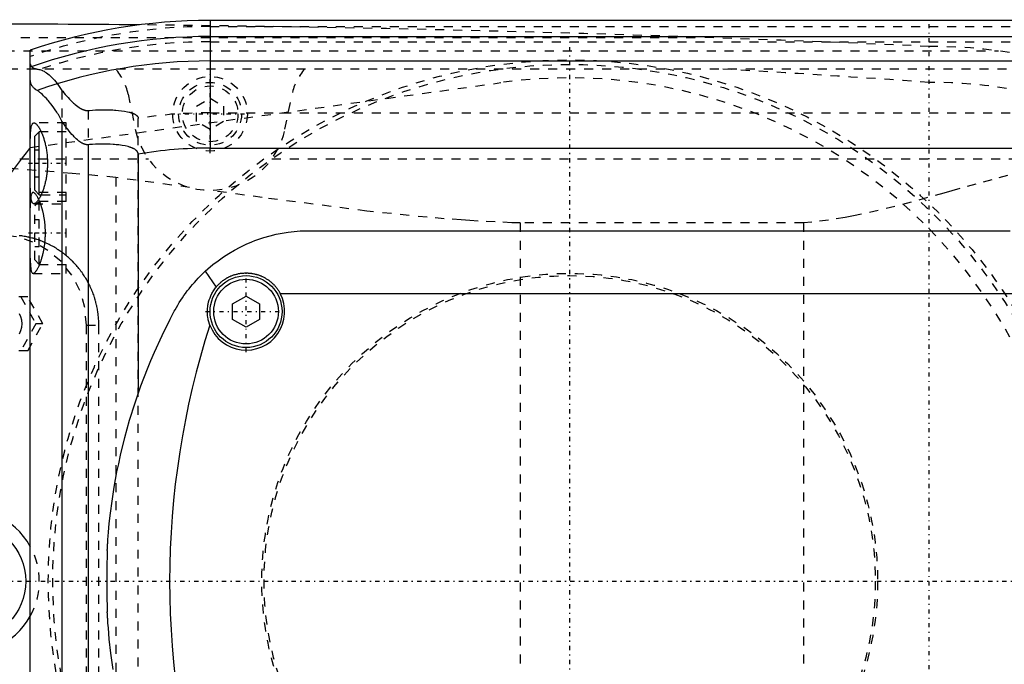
# Model space of a CAD drawing. Extents: x -602 to 168, y -90 to 90.
# Tile 4 of 9: x -361 to -252, y -9 to 62. Entities that reach past the tile are written whole.
import ezdxf

# ---------------------------------------------------------------- set-up
doc = ezdxf.new("R2010")
doc.units = 0
doc.linetypes.add('CENTER', pattern=[1.5, 0.45, -0.5, 0.05, -0.5])
doc.linetypes.add('DASHED', pattern=[2, 1, -1])
for name, color, linetype in [('AM_0', 7, 'CONTINUOUS'), ('AM_3', 7, 'DASHED'), ('AM_7', 7, 'CENTER')]:
    doc.layers.add(name, color=color, linetype=linetype)

msp = doc.modelspace()

# ---------------------------------------------------------------- linework, layer by layer
at = {"layer": 'AM_0', "color": 7, "linetype": 'CONTINUOUS'}
for p, q in [((50, 62.39), (-340, 62.39)), ((-340, 62.39), (-340, 48.19)), ((-340, 60.6), (50, 60.6)), ((-360, -59.1), (-360, 59.1)), ((-340, 57.89), (50, 57.89)), ((-356.48, 51.17), (-356.48, -51.17)), ((-359, 50), (-359.5, 49.5)), ((-359.5, 43.5), (-359.5, 49.5)), ((-358.79, 50), (-359, 50)), ((-359, 43), (-359, 50)), ((-360.01, 48.25), (-360, 48.25)), ((-353.58, 48.57), (-353.58, -48.57)), ((-348, 47.52), (-348, 20.89)), ((-340, 48.19), (50, 48.19)), ((-359.5, 43.5), (-359, 43)), ((-359, 43), (-358.79, 43)), ((-329, 39), (-251, 39)), ((-340.54, 34.48), (-339.33, 32.73)), ((-332.19, 32), (-247.81, 32)), ((-337.5, 30.87), (-336, 31.73)), ((-337.5, 29.13), (-337.5, 30.87)), ((-336, 31.73), (-334.5, 30.87)), ((-334.5, 30.87), (-334.5, 29.13)), ((-336, 28.27), (-337.5, 29.13)), ((-334.5, 29.13), (-336, 28.27))]:
    msp.add_line(p, q, dxfattribs=at)
for points in [[(-359.24, 54.6, 0), (-359.28, 54.63, 0), (-359.37, 54.68, 0), (-359.44, 54.73, 0), (-359.48, 54.76, 0), (-359.51, 54.79, 0), (-359.58, 54.85, 0), (-359.64, 54.91, 0), (-359.7, 54.97, 0), (-359.75, 55.03, 0), (-359.79, 55.1, 0), (-359.82, 55.13, 0), (-359.84, 55.16, 0), (-359.87, 55.23, 0), (-359.9, 55.3, 0), (-359.93, 55.37, 0), (-359.95, 55.44, 0), (-359.97, 55.51, 0), (-359.98, 55.55, 0), (-359.99, 55.58, 0), (-359.99, 55.66, 0), (-360, 55.74, 0), (-360, 55.78, 0)], [(-356.48, 51.17, 0), (-356.55, 51.33, 0), (-356.72, 51.62, 0), (-356.88, 51.91, 0), (-356.97, 52.04, 0), (-357.05, 52.18, 0), (-357.22, 52.44, 0), (-357.39, 52.68, 0), (-357.56, 52.91, 0), (-357.72, 53.13, 0), (-357.89, 53.34, 0), (-357.97, 53.44, 0), (-358.05, 53.53, 0), (-358.21, 53.71, 0), (-358.37, 53.87, 0), (-358.52, 54.02, 0), (-358.66, 54.16, 0), (-358.8, 54.28, 0), (-358.87, 54.34, 0), (-358.94, 54.39, 0), (-359.06, 54.49, 0), (-359.18, 54.57, 0), (-359.24, 54.6, 0)], [(-360, 48.5, 0), (-360, 48.62, 0), (-360, 48.87, 0), (-360, 49.1, 0), (-360, 49.22, 0), (-359.99, 49.33, 0), (-359.99, 49.53, 0), (-359.98, 49.73, 0), (-359.97, 49.91, 0), (-359.96, 50.08, 0), (-359.94, 50.25, 0), (-359.93, 50.32, 0), (-359.92, 50.4, 0), (-359.9, 50.53, 0), (-359.87, 50.65, 0), (-359.84, 50.75, 0), (-359.8, 50.83, 0), (-359.76, 50.9, 0), (-359.74, 50.93, 0), (-359.72, 50.95, 0), (-359.67, 50.98, 0), (-359.62, 51, 0), (-359.59, 51, 0)], [(-359.59, 51, 0), (-359.58, 51, 0), (-359.55, 51, 0), (-359.52, 50.99, 0), (-359.51, 50.98, 0), (-359.49, 50.98, 0), (-359.46, 50.96, 0), (-359.43, 50.94, 0), (-359.4, 50.92, 0), (-359.37, 50.9, 0), (-359.33, 50.87, 0), (-359.32, 50.85, 0), (-359.3, 50.83, 0), (-359.26, 50.8, 0), (-359.23, 50.75, 0), (-359.19, 50.71, 0), (-359.16, 50.66, 0), (-359.12, 50.61, 0), (-359.1, 50.58, 0), (-359.08, 50.55, 0), (-359.05, 50.49, 0), (-359.01, 50.43, 0), (-358.99, 50.4, 0), (-358.97, 50.37, 0), (-358.93, 50.3, 0), (-358.9, 50.23, 0), (-358.88, 50.19, 0), (-358.86, 50.15, 0), (-358.82, 50.08, 0), (-358.78, 50, 0), (-358.75, 49.91, 0), (-358.71, 49.83, 0), (-358.68, 49.74, 0), (-358.66, 49.7, 0), (-358.64, 49.66, 0), (-358.61, 49.57, 0), (-358.58, 49.47, 0), (-358.54, 49.38, 0), (-358.51, 49.27, 0), (-358.48, 49.17, 0), (-358.46, 49.12, 0), (-358.45, 49.07, 0), (-358.42, 48.96, 0), (-358.39, 48.84, 0), (-358.36, 48.73, 0), (-358.33, 48.61, 0), (-358.3, 48.49, 0), (-358.29, 48.43, 0), (-358.28, 48.37, 0), (-358.25, 48.25, 0), (-358.23, 48.13, 0), (-358.21, 48, 0), (-358.19, 47.87, 0), (-358.17, 47.74, 0), (-358.16, 47.68, 0), (-358.15, 47.61, 0), (-358.14, 47.48, 0), (-358.13, 47.35, 0), (-358.12, 47.22, 0), (-358.11, 47.09, 0), (-358.1, 46.96, 0), (-358.1, 46.89, 0), (-358.09, 46.83, 0), (-358.09, 46.69, 0), (-358.09, 46.56, 0), (-358.09, 46.5, 0), (-358.09, 46.44, 0), (-358.09, 46.31, 0), (-358.09, 46.17, 0), (-358.1, 46.11, 0), (-358.1, 46.04, 0), (-358.11, 45.91, 0), (-358.12, 45.78, 0), (-358.13, 45.65, 0), (-358.14, 45.52, 0), (-358.15, 45.39, 0), (-358.16, 45.32, 0), (-358.17, 45.26, 0), (-358.19, 45.13, 0), (-358.21, 45, 0), (-358.23, 44.87, 0), (-358.25, 44.75, 0), (-358.28, 44.63, 0), (-358.29, 44.57, 0), (-358.3, 44.51, 0), (-358.33, 44.39, 0), (-358.36, 44.27, 0), (-358.39, 44.16, 0), (-358.42, 44.04, 0), (-358.45, 43.93, 0), (-358.46, 43.88, 0), (-358.48, 43.83, 0), (-358.51, 43.73, 0), (-358.54, 43.62, 0), (-358.58, 43.53, 0), (-358.61, 43.43, 0), (-358.64, 43.34, 0), (-358.66, 43.3, 0), (-358.68, 43.26, 0), (-358.71, 43.17, 0), (-358.75, 43.09, 0), (-358.78, 43, 0), (-358.82, 42.92, 0), (-358.86, 42.85, 0), (-358.88, 42.81, 0), (-358.9, 42.77, 0), (-358.93, 42.7, 0), (-358.97, 42.63, 0), (-358.99, 42.6, 0), (-359.01, 42.57, 0), (-359.05, 42.51, 0), (-359.08, 42.45, 0), (-359.1, 42.42, 0), (-359.12, 42.39, 0), (-359.16, 42.34, 0), (-359.19, 42.29, 0), (-359.23, 42.25, 0), (-359.26, 42.2, 0), (-359.3, 42.17, 0), (-359.32, 42.15, 0), (-359.33, 42.13, 0), (-359.37, 42.1, 0), (-359.4, 42.08, 0), (-359.43, 42.06, 0), (-359.46, 42.04, 0), (-359.49, 42.02, 0), (-359.51, 42.02, 0), (-359.52, 42.01, 0), (-359.55, 42, 0), (-359.58, 42, 0), (-359.59, 42, 0)], [(-353.58, 48.57, 0), (-353.6, 48.57, 0), (-353.63, 48.57, 0), (-353.67, 48.57, 0), (-353.68, 48.57, 0), (-353.7, 48.57, 0), (-353.73, 48.57, 0), (-353.76, 48.57, 0), (-353.8, 48.58, 0), (-353.83, 48.58, 0), (-353.86, 48.59, 0), (-353.88, 48.59, 0), (-353.9, 48.6, 0), (-353.93, 48.61, 0), (-353.96, 48.62, 0), (-353.99, 48.63, 0), (-354.02, 48.64, 0), (-354.06, 48.65, 0), (-354.07, 48.66, 0), (-354.09, 48.66, 0), (-354.12, 48.68, 0), (-354.15, 48.69, 0), (-354.16, 48.7, 0), (-354.18, 48.71, 0), (-354.21, 48.72, 0), (-354.24, 48.74, 0), (-354.25, 48.74, 0), (-354.27, 48.75, 0), (-354.3, 48.77, 0), (-354.32, 48.79, 0), (-354.35, 48.8, 0), (-354.38, 48.82, 0), (-354.41, 48.84, 0), (-354.42, 48.85, 0), (-354.44, 48.86, 0), (-354.47, 48.88, 0), (-354.49, 48.9, 0), (-354.59, 48.97, 0), (-354.74, 49.1, 0), (-354.9, 49.23, 0), (-355.05, 49.38, 0), (-355.13, 49.46, 0), (-355.21, 49.54, 0), (-355.37, 49.71, 0), (-355.53, 49.9, 0), (-355.69, 50.09, 0), (-355.84, 50.28, 0), (-356, 50.48, 0), (-356.07, 50.58, 0), (-356.14, 50.68, 0), (-356.28, 50.88, 0), (-356.41, 51.07, 0), (-356.48, 51.17, 0)], [(-348, 47.52, 0), (-348, 47.53, 0), (-348, 47.54, 0), (-348, 47.55, 0), (-348, 47.55, 0), (-348, 47.56, 0), (-348, 47.57, 0), (-348, 47.57, 0), (-348, 47.58, 0), (-348.01, 47.59, 0), (-348.01, 47.6, 0), (-348.01, 47.61, 0), (-348.01, 47.61, 0), (-348.01, 47.62, 0), (-348.01, 47.63, 0), (-348.02, 47.64, 0), (-348.02, 47.65, 0), (-348.02, 47.66, 0), (-348.02, 47.66, 0), (-348.02, 47.67, 0), (-348.03, 47.67, 0), (-348.03, 47.68, 0), (-348.03, 47.69, 0), (-348.03, 47.69, 0), (-348.04, 47.7, 0), (-348.04, 47.71, 0), (-348.04, 47.71, 0), (-348.04, 47.72, 0), (-348.05, 47.73, 0), (-348.05, 47.73, 0), (-348.06, 47.74, 0), (-348.06, 47.75, 0), (-348.07, 47.76, 0), (-348.07, 47.76, 0), (-348.07, 47.77, 0), (-348.07, 47.78, 0), (-348.08, 47.78, 0), (-348.08, 47.79, 0), (-348.09, 47.8, 0), (-348.09, 47.81, 0), (-348.1, 47.81, 0), (-348.1, 47.81, 0), (-348.11, 47.82, 0), (-348.11, 47.83, 0), (-348.12, 47.83, 0), (-348.12, 47.84, 0), (-348.13, 47.85, 0), (-348.13, 47.85, 0), (-348.13, 47.86, 0), (-348.14, 47.86, 0), (-348.15, 47.87, 0), (-348.17, 47.89, 0), (-348.21, 47.93, 0), (-348.23, 47.95, 0), (-348.25, 47.97, 0), (-348.3, 48, 0), (-348.34, 48.03, 0), (-348.39, 48.06, 0), (-348.44, 48.09, 0), (-348.49, 48.11, 0), (-348.51, 48.13, 0), (-348.54, 48.14, 0), (-348.59, 48.16, 0), (-348.64, 48.19, 0), (-348.67, 48.2, 0), (-348.69, 48.21, 0), (-348.75, 48.23, 0), (-348.8, 48.25, 0), (-348.82, 48.26, 0), (-348.85, 48.27, 0), (-348.9, 48.28, 0), (-348.95, 48.3, 0), (-349.13, 48.35, 0), (-349.46, 48.43, 0), (-349.8, 48.49, 0), (-350.14, 48.54, 0), (-350.46, 48.57, 0), (-350.62, 48.58, 0), (-350.78, 48.6, 0), (-351.1, 48.62, 0), (-351.42, 48.63, 0), (-351.74, 48.63, 0), (-352.07, 48.63, 0), (-352.4, 48.63, 0), (-352.57, 48.62, 0), (-352.74, 48.62, 0), (-353.07, 48.6, 0), (-353.41, 48.58, 0), (-353.58, 48.57, 0)], [(-359.59, 42, 0), (-359.62, 42, 0), (-359.67, 42.02, 0), (-359.72, 42.05, 0), (-359.74, 42.07, 0), (-359.76, 42.1, 0), (-359.8, 42.17, 0), (-359.84, 42.25, 0), (-359.87, 42.35, 0), (-359.9, 42.47, 0), (-359.92, 42.6, 0), (-359.93, 42.68, 0), (-359.94, 42.75, 0), (-359.96, 42.92, 0), (-359.97, 43.09, 0), (-359.98, 43.27, 0), (-359.99, 43.47, 0), (-359.99, 43.67, 0), (-360, 43.78, 0), (-360, 43.9, 0), (-360, 44.13, 0), (-360, 44.38, 0), (-360, 44.5, 0)], [(-340.54, 34.48, 0), (-340.25, 34.74, 0), (-339.69, 35.22, 0), (-339.11, 35.66, 0), (-338.82, 35.88, 0), (-338.52, 36.08, 0), (-337.91, 36.48, 0), (-337.29, 36.84, 0), (-336.65, 37.18, 0), (-336, 37.49, 0), (-335.35, 37.77, 0), (-335.01, 37.9, 0), (-334.68, 38.02, 0), (-334.01, 38.25, 0), (-333.33, 38.44, 0), (-332.66, 38.6, 0), (-331.98, 38.74, 0), (-331.31, 38.84, 0), (-330.97, 38.89, 0), (-330.64, 38.92, 0), (-329.97, 38.97, 0), (-329.32, 39, 0), (-329, 39, 0)], [(-343.98, 30.04, 0), (-343.9, 30.18, 0), (-343.75, 30.46, 0), (-343.59, 30.73, 0), (-343.51, 30.86, 0), (-343.43, 31, 0), (-343.26, 31.26, 0), (-343.08, 31.52, 0), (-342.91, 31.78, 0), (-342.72, 32.03, 0), (-342.54, 32.29, 0), (-342.44, 32.41, 0), (-342.34, 32.53, 0), (-342.15, 32.78, 0), (-341.95, 33.02, 0), (-341.74, 33.25, 0), (-341.53, 33.49, 0), (-341.32, 33.71, 0), (-341.21, 33.83, 0), (-341.1, 33.94, 0), (-340.88, 34.16, 0), (-340.65, 34.38, 0), (-340.54, 34.48, 0)], [(-339.33, 32.73, 0), (-339.3, 32.75, 0), (-339.25, 32.81, 0), (-339.2, 32.87, 0), (-339.17, 32.9, 0), (-339.15, 32.93, 0), (-339.1, 32.98, 0), (-339.04, 33.04, 0), (-338.99, 33.09, 0), (-338.93, 33.14, 0), (-338.88, 33.2, 0), (-338.85, 33.22, 0), (-338.82, 33.25, 0), (-338.76, 33.3, 0), (-338.7, 33.35, 0), (-338.64, 33.39, 0), (-338.58, 33.44, 0), (-338.51, 33.49, 0), (-338.48, 33.51, 0), (-338.45, 33.53, 0), (-338.39, 33.58, 0), (-338.32, 33.62, 0), (-338.29, 33.64, 0), (-338.25, 33.66, 0), (-338.18, 33.7, 0), (-338.12, 33.74, 0), (-338.08, 33.76, 0), (-338.05, 33.78, 0), (-337.97, 33.82, 0), (-337.9, 33.86, 0), (-337.83, 33.89, 0), (-337.76, 33.92, 0), (-337.69, 33.96, 0), (-337.65, 33.97, 0), (-337.61, 33.99, 0), (-337.54, 34.02, 0), (-337.46, 34.04, 0), (-337.39, 34.07, 0), (-337.31, 34.1, 0), (-337.24, 34.12, 0), (-337.2, 34.13, 0), (-337.16, 34.14, 0), (-337.08, 34.16, 0), (-337, 34.18, 0), (-336.93, 34.2, 0), (-336.85, 34.22, 0), (-336.77, 34.23, 0), (-336.73, 34.24, 0), (-336.69, 34.24, 0), (-336.62, 34.26, 0), (-336.54, 34.27, 0), (-336.46, 34.28, 0), (-336.38, 34.28, 0), (-336.31, 34.29, 0), (-336.27, 34.29, 0), (-336.23, 34.29, 0), (-336.15, 34.3, 0), (-336.08, 34.3, 0), (-336, 34.3, 0), (-335.92, 34.3, 0), (-335.85, 34.3, 0), (-335.81, 34.3, 0), (-335.77, 34.29, 0), (-335.69, 34.29, 0), (-335.62, 34.28, 0), (-335.58, 34.28, 0), (-335.54, 34.28, 0), (-335.46, 34.27, 0), (-335.38, 34.26, 0), (-335.34, 34.25, 0), (-335.3, 34.24, 0), (-335.23, 34.23, 0), (-335.15, 34.21, 0), (-335.07, 34.2, 0), (-334.99, 34.18, 0), (-334.92, 34.16, 0), (-334.88, 34.15, 0), (-334.84, 34.14, 0), (-334.76, 34.12, 0), (-334.69, 34.09, 0), (-334.61, 34.07, 0), (-334.54, 34.04, 0), (-334.46, 34.02, 0), (-334.42, 34, 0), (-334.39, 33.99, 0), (-334.31, 33.96, 0), (-334.24, 33.92, 0), (-334.17, 33.89, 0), (-334.1, 33.86, 0), (-334.02, 33.82, 0), (-333.99, 33.8, 0), (-333.95, 33.78, 0), (-333.88, 33.74, 0), (-333.82, 33.7, 0), (-333.75, 33.66, 0), (-333.68, 33.62, 0), (-333.61, 33.58, 0), (-333.58, 33.56, 0), (-333.55, 33.53, 0), (-333.48, 33.49, 0), (-333.42, 33.44, 0), (-333.36, 33.39, 0), (-333.3, 33.34, 0), (-333.24, 33.3, 0), (-333.21, 33.27, 0), (-333.18, 33.25, 0), (-333.12, 33.19, 0), (-333.06, 33.14, 0), (-333.04, 33.12, 0), (-333.01, 33.09, 0), (-332.96, 33.04, 0), (-332.9, 32.98, 0), (-332.88, 32.96, 0), (-332.85, 32.93, 0), (-332.8, 32.87, 0), (-332.75, 32.81, 0), (-332.7, 32.75, 0), (-332.65, 32.69, 0), (-332.6, 32.63, 0), (-332.58, 32.6, 0), (-332.55, 32.57, 0), (-332.51, 32.51, 0), (-332.46, 32.44, 0), (-332.42, 32.38, 0), (-332.37, 32.31, 0), (-332.33, 32.24, 0), (-332.31, 32.21, 0), (-332.29, 32.17, 0), (-332.25, 32.11, 0), (-332.21, 32.04, 0), (-332.19, 32, 0)], [(-340.03, 28.49, 0), (-340.07, 28.61, 0), (-340.14, 28.85, 0), (-340.2, 29.09, 0), (-340.23, 29.21, 0), (-340.25, 29.34, 0), (-340.28, 29.58, 0), (-340.3, 29.83, 0), (-340.3, 30.08, 0), (-340.29, 30.33, 0), (-340.26, 30.58, 0), (-340.24, 30.7, 0), (-340.22, 30.82, 0), (-340.17, 31.07, 0), (-340.1, 31.31, 0), (-340.01, 31.54, 0), (-339.92, 31.77, 0), (-339.81, 32, 0), (-339.75, 32.11, 0), (-339.69, 32.21, 0), (-339.55, 32.42, 0), (-339.4, 32.63, 0), (-339.33, 32.73, 0)], [(-351.44, 3.41, 0), (-351.44, 3.41, 0), (-351.44, 3.41, 0), (-351.44, 3.41, 0), (-351.44, 3.41, 0), (-351.44, 3.41, 0), (-351.44, 3.41, 0), (-351.44, 3.41, 0), (-351.44, 3.41, 0), (-351.44, 3.41, 0), (-351.44, 3.42, 0), (-351.44, 3.42, 0), (-351.44, 3.42, 0), (-351.44, 3.42, 0), (-351.44, 3.42, 0), (-351.44, 3.42, 0), (-351.44, 3.42, 0), (-351.44, 3.42, 0), (-351.44, 3.42, 0), (-351.44, 3.42, 0), (-351.44, 3.42, 0), (-351.44, 3.42, 0), (-351.44, 3.42, 0), (-351.44, 3.42, 0), (-351.44, 3.42, 0), (-351.44, 3.42, 0), (-351.44, 3.42, 0), (-351.44, 3.42, 0), (-351.44, 3.42, 0), (-351.44, 3.42, 0), (-351.44, 3.42, 0), (-351.44, 3.42, 0), (-351.44, 3.42, 0), (-351.44, 3.42, 0), (-351.44, 3.42, 0), (-351.44, 3.43, 0), (-351.44, 3.43, 0), (-351.44, 3.43, 0), (-351.44, 3.43, 0), (-351.44, 3.44, 0), (-351.44, 3.45, 0), (-351.44, 3.45, 0), (-351.44, 3.46, 0), (-351.44, 3.46, 0), (-351.44, 3.47, 0), (-351.44, 3.48, 0), (-351.44, 3.49, 0), (-351.44, 3.5, 0), (-351.44, 3.5, 0), (-351.44, 3.51, 0), (-351.44, 3.52, 0), (-351.44, 3.53, 0), (-351.44, 3.53, 0), (-351.43, 3.54, 0), (-351.43, 3.55, 0), (-351.43, 3.56, 0), (-351.43, 3.56, 0), (-351.43, 3.57, 0), (-351.43, 3.58, 0), (-351.43, 3.59, 0), (-351.43, 3.63, 0), (-351.43, 3.7, 0), (-351.42, 3.77, 0), (-351.42, 3.85, 0), (-351.41, 3.94, 0), (-351.41, 3.98, 0), (-351.41, 4.03, 0), (-351.4, 4.12, 0), (-351.39, 4.23, 0), (-351.36, 4.63, 0), (-351.33, 5.03, 0), (-351.3, 5.47, 0), (-351.21, 6.44, 0), (-351.08, 7.57, 0), (-350.9, 8.91, 0), (-350.67, 10.45, 0), (-350.36, 12.16, 0), (-350.17, 13.07, 0), (-349.97, 14.02, 0), (-349.49, 15.98, 0), (-348.95, 17.92, 0), (-348.35, 19.84, 0), (-347.69, 21.74, 0), (-346.97, 23.63, 0), (-346.59, 24.56, 0), (-346.19, 25.49, 0), (-345.35, 27.33, 0), (-344.45, 29.15, 0), (-343.98, 30.04, 0)], [(-350.77, -9.81, 0), (-351.03, -8.01, 0), (-351.21, -6.45, 0), (-351.32, -5.17, 0), (-351.36, -4.67, 0), (-351.37, -4.59, 0), (-351.38, -4.45, 0), (-351.39, -4.32, 0), (-351.39, -4.26, 0), (-351.39, -4.2, 0), (-351.4, -4.09, 0), (-351.41, -3.99, 0), (-351.41, -3.9, 0), (-351.42, -3.82, 0), (-351.42, -3.75, 0), (-351.42, -3.72, 0), (-351.43, -3.68, 0), (-351.43, -3.63, 0), (-351.43, -3.58, 0), (-351.43, -3.55, 0), (-351.43, -3.54, 0), (-351.43, -3.54, 0), (-351.44, -3.53, 0), (-351.44, -3.53, 0), (-351.44, -3.52, 0), (-351.44, -3.52, 0), (-351.44, -3.51, 0), (-351.44, -3.51, 0), (-351.44, -3.5, 0), (-351.44, -3.5, 0), (-351.44, -3.49, 0), (-351.44, -3.49, 0), (-351.44, -3.48, 0), (-351.44, -3.48, 0), (-351.44, -3.47, 0), (-351.44, -3.47, 0), (-351.44, -3.47, 0), (-351.44, -3.47, 0), (-351.44, -3.46, 0), (-351.44, -3.46, 0), (-351.44, -3.45, 0), (-351.44, -3.45, 0), (-351.44, -3.45, 0), (-351.44, -3.45, 0), (-351.44, -3.44, 0), (-351.44, -3.44, 0), (-351.44, -3.44, 0), (-351.44, -3.44, 0), (-351.44, -3.43, 0), (-351.44, -3.43, 0), (-351.44, -3.43, 0), (-351.44, -3.43, 0), (-351.44, -3.42, 0), (-351.44, -3.42, 0), (-351.44, -3.42, 0), (-351.44, -3.42, 0), (-351.44, -3.42, 0), (-351.44, -3.42, 0), (-351.44, -3.42, 0), (-351.44, -3.42, 0), (-351.44, -3.41, 0), (-351.44, -3.41, 0), (-351.44, -3.41, 0)]]:
    msp.add_polyline3d(points, dxfattribs=at)
for centre, radius in [((-336, 30), 4), ((-336, 30), 3.6), ((-367, 0), 6.5)]:
    msp.add_circle(centre, radius, dxfattribs=at)
for centre, radius, start, end in [((-371.93, -2437.99), 2500, 89.44825, 89.86403), ((-340, 0), 62.39, 90, 108.6977), ((-340, 0), 60.6, 90, 109.2721), ((-340, 0), 57.89, 90, 109.4116), ((-300, 0), 77, 141.1986, 158.6763), ((-340, 0), 48.19, 90, 99.5555), ((-336, 30), 4.3, 200.5076, 27.7177), ((-251.5, 0), 93, 162.1586, 197.8414), ((-367, 0), 8, 28.955, 331.045), ((-251.5, 0), 100, 178.0435, 181.9565)]:
    msp.add_arc(centre, radius, start, end, dxfattribs=at)
at = {"layer": 'AM_3', "color": 6, "linetype": 'DASHED'}
for p, q in [((-340, 61.72), (50, 61.72)), ((-431.04, 60.5), (-285.14, 60.5)), ((-340, 60.02), (50, 60.02)), ((-462.76, 59), (-252.3, 59)), ((-494.4, 57), (-242.93, 57)), ((-360, 48.25), (-307.66, 55.47)), ((-356.48, 54.6), (-356.48, -54.6)), ((-349.12, 54.2), (-348.33, 50.31)), ((-341.5, 52.87), (-340, 53.73)), ((-340, 53.73), (-338.5, 52.87)), ((-331.67, 50.31), (-330.88, 54.2)), ((-341.5, 51.13), (-341.5, 52.87)), ((-338.5, 52.87), (-338.5, 51.13)), ((-353.58, 52.38), (-353.58, -52.38)), ((-348, -51.49), (-348, 51.49)), ((-340, 52.11), (50, 52.11)), ((-356, 51), (-359.59, 51)), ((-356, 34.25), (-356, 51)), ((-340, 50.27), (-341.5, 51.13)), ((-338.5, 51.13), (-340, 50.27)), ((-356, 50), (-358.79, 50)), ((-359.5, 48), (-359, 48)), ((-379.16, 47), (-346.87, 47)), ((-359.5, 46.5), (-359, 46.5)), ((-333.13, 47), (-242.19, 47)), ((-359.5, 45), (-359, 45)), ((-350.5, 44.92), (-350.5, -44.92)), ((-342.28, 43.81), (-350.5, 44.92)), ((-356, 43.25), (-359.69, 43.25)), ((-358.79, 43), (-356, 43)), ((-359.59, 42), (-356, 42)), ((-359, 42.25), (-359.5, 41.75)), ((-359.5, 35.75), (-359.5, 41.75)), ((-356, 42.25), (-359, 42.25)), ((-359, 35.25), (-359, 42.25)), ((-359.5, 40.25), (-359, 40.25)), ((-274, 39.86), (-305.5, 39.86)), ((-305.5, 39.86), (-305.5, -39.86)), ((-274, 39.86), (-274, -39.86)), ((-359.5, 38.75), (-359, 38.75)), ((-359.5, 37.25), (-359, 37.25)), ((-359.5, 35.75), (-359, 35.25)), ((-359, 35.25), (-356, 35.25)), ((-359.69, 34.25), (-356, 34.25)), ((-360.29, 31.65), (-364.41, 31.65)), ((-361.06, 31.65), (-359.39, 28.65)), ((-358.61, 28.65), (-360.29, 31.65)), ((-359.39, 28.65), (-361.06, 25.65)), ((-360.29, 25.65), (-358.61, 28.65)), ((-358.61, 28.65), (-359.39, 28.65)), ((-353.75, 28.5), (-352.38, 28.5)), ((-353.75, -28.5), (-353.75, 28.5)), ((-352.38, -28.5), (-352.38, 28.5)), ((-360.29, 25.65), (-364.41, 25.65))]:
    msp.add_line(p, q, dxfattribs=at)
for points in [[(-353.75, 28.5), (-353.93, 30.45), (-354.48, 32.33), (-355.38, 34.06), (-356.58, 35.57), (-358.04, 36.81), (-359.71, 37.74), (-361.52, 38.31), (-363.41, 38.5)], [(-361.21, 27.54), (-361.04, 27.88), (-360.93, 28.26), (-360.89, 28.65), (-360.93, 29.04), (-361.04, 29.42), (-361.21, 29.76)]]:
    msp.add_lwpolyline(points, dxfattribs=at)
for points in [[(-360, 57.58, 0), (-360, 57.55, 0), (-359.99, 57.5, 0), (-359.98, 57.45, 0), (-359.97, 57.43, 0), (-359.96, 57.4, 0), (-359.94, 57.36, 0), (-359.91, 57.31, 0), (-359.88, 57.27, 0), (-359.83, 57.23, 0), (-359.79, 57.19, 0), (-359.76, 57.17, 0), (-359.73, 57.15, 0), (-359.67, 57.12, 0), (-359.6, 57.09, 0), (-359.53, 57.06, 0), (-359.45, 57.03, 0), (-359.36, 57, 0), (-359.32, 56.99, 0), (-359.27, 56.98, 0), (-359.17, 56.96, 0), (-359.06, 56.94, 0), (-359.01, 56.93, 0)], [(-359.01, 56.93, 0), (-358.95, 56.92, 0), (-358.84, 56.89, 0), (-358.72, 56.85, 0), (-358.66, 56.82, 0), (-358.59, 56.8, 0), (-358.46, 56.73, 0), (-358.33, 56.65, 0), (-358.19, 56.55, 0), (-358.05, 56.45, 0), (-357.91, 56.33, 0), (-357.83, 56.27, 0), (-357.76, 56.2, 0), (-357.61, 56.06, 0), (-357.46, 55.9, 0), (-357.3, 55.73, 0), (-357.15, 55.55, 0), (-357, 55.36, 0), (-356.92, 55.26, 0), (-356.85, 55.16, 0), (-356.7, 54.94, 0), (-356.55, 54.72, 0), (-356.48, 54.6, 0)], [(-356.48, 54.6, 0), (-356.4, 54.51, 0), (-356.26, 54.32, 0), (-356.11, 54.14, 0), (-356.03, 54.06, 0), (-355.95, 53.97, 0), (-355.8, 53.8, 0), (-355.64, 53.63, 0), (-355.49, 53.48, 0), (-355.33, 53.33, 0), (-355.18, 53.18, 0), (-355.1, 53.12, 0), (-355.02, 53.05, 0), (-354.87, 52.93, 0), (-354.72, 52.81, 0), (-354.57, 52.7, 0), (-354.47, 52.64, 0), (-354.44, 52.63, 0), (-354.42, 52.61, 0), (-354.4, 52.6, 0), (-354.39, 52.6, 0), (-354.36, 52.58, 0), (-354.33, 52.57, 0), (-354.3, 52.55, 0), (-354.28, 52.54, 0), (-354.25, 52.52, 0), (-354.23, 52.52, 0), (-354.22, 52.51, 0), (-354.19, 52.5, 0), (-354.16, 52.48, 0), (-354.14, 52.48, 0), (-354.13, 52.47, 0), (-354.1, 52.46, 0), (-354.07, 52.45, 0), (-354.05, 52.44, 0), (-354.04, 52.44, 0), (-354.01, 52.43, 0), (-353.98, 52.42, 0), (-353.95, 52.41, 0), (-353.92, 52.4, 0), (-353.88, 52.4, 0), (-353.87, 52.39, 0), (-353.85, 52.39, 0), (-353.82, 52.39, 0), (-353.79, 52.38, 0), (-353.76, 52.38, 0), (-353.73, 52.38, 0), (-353.69, 52.38, 0), (-353.68, 52.38, 0), (-353.66, 52.38, 0), (-353.63, 52.38, 0), (-353.6, 52.38, 0), (-353.58, 52.38, 0)], [(-353.58, 52.38, 0), (-353.41, 52.39, 0), (-353.08, 52.41, 0), (-352.75, 52.43, 0), (-352.58, 52.44, 0), (-352.42, 52.44, 0), (-352.09, 52.45, 0), (-351.77, 52.45, 0), (-351.44, 52.45, 0), (-351.12, 52.45, 0), (-350.81, 52.43, 0), (-350.65, 52.42, 0), (-350.49, 52.41, 0), (-350.18, 52.39, 0), (-349.84, 52.35, 0), (-349.51, 52.3, 0), (-349.17, 52.23, 0), (-348.99, 52.19, 0), (-348.93, 52.17, 0), (-348.88, 52.16, 0), (-348.86, 52.15, 0), (-348.83, 52.15, 0), (-348.78, 52.13, 0), (-348.73, 52.11, 0), (-348.71, 52.1, 0), (-348.68, 52.1, 0), (-348.63, 52.08, 0), (-348.58, 52.06, 0), (-348.55, 52.05, 0), (-348.53, 52.04, 0), (-348.48, 52.01, 0), (-348.42, 51.99, 0), (-348.37, 51.96, 0), (-348.33, 51.93, 0), (-348.28, 51.91, 0), (-348.26, 51.89, 0), (-348.24, 51.87, 0), (-348.19, 51.84, 0), (-348.17, 51.82, 0), (-348.16, 51.82, 0), (-348.16, 51.81, 0), (-348.15, 51.81, 0), (-348.15, 51.8, 0), (-348.14, 51.8, 0), (-348.14, 51.79, 0), (-348.13, 51.78, 0), (-348.12, 51.78, 0), (-348.12, 51.77, 0), (-348.11, 51.77, 0), (-348.11, 51.76, 0), (-348.1, 51.76, 0), (-348.1, 51.75, 0), (-348.09, 51.74, 0), (-348.09, 51.73, 0), (-348.08, 51.73, 0), (-348.08, 51.72, 0), (-348.08, 51.72, 0), (-348.07, 51.71, 0), (-348.07, 51.7, 0), (-348.06, 51.7, 0), (-348.06, 51.69, 0), (-348.05, 51.68, 0), (-348.05, 51.68, 0), (-348.05, 51.67, 0), (-348.04, 51.67, 0), (-348.04, 51.66, 0), (-348.04, 51.65, 0), (-348.04, 51.65, 0), (-348.03, 51.64, 0), (-348.03, 51.63, 0), (-348.03, 51.63, 0), (-348.02, 51.62, 0), (-348.02, 51.61, 0), (-348.02, 51.6, 0), (-348.02, 51.6, 0), (-348.01, 51.59, 0), (-348.01, 51.58, 0), (-348.01, 51.57, 0), (-348.01, 51.57, 0), (-348.01, 51.56, 0), (-348.01, 51.55, 0), (-348, 51.54, 0), (-348, 51.53, 0), (-348, 51.53, 0), (-348, 51.52, 0), (-348, 51.52, 0), (-348, 51.51, 0), (-348, 51.5, 0), (-348, 51.49, 0)], [(-350.5, 44.92, 0), (-355.36, 45.37, 0), (-364.99, 46.16, 0), (-374.48, 46.77, 0), (-379.16, 47, 0)], [(-242.19, 47, 0), (-242.98, 46.89, 0), (-244.59, 46.63, 0), (-246.23, 46.32, 0), (-247.06, 46.15, 0), (-247.9, 45.96, 0), (-249.59, 45.57, 0), (-251.31, 45.13, 0), (-253.05, 44.67, 0), (-254.82, 44.19, 0), (-256.6, 43.69, 0), (-257.49, 43.44, 0), (-258.39, 43.18, 0), (-260.2, 42.68, 0), (-262.01, 42.18, 0), (-263.84, 41.7, 0), (-265.68, 41.25, 0), (-267.52, 40.83, 0), (-268.44, 40.64, 0), (-269.37, 40.47, 0), (-271.22, 40.17, 0), (-273.07, 39.94, 0), (-274, 39.86, 0)], [(-359.69, 43.25, 0), (-359.7, 43.25, 0), (-359.74, 43.24, 0), (-359.78, 43.22, 0), (-359.79, 43.2, 0), (-359.81, 43.18, 0), (-359.84, 43.14, 0), (-359.87, 43.08, 0), (-359.89, 43.02, 0), (-359.91, 42.94, 0), (-359.93, 42.85, 0), (-359.94, 42.8, 0), (-359.95, 42.75, 0), (-359.96, 42.64, 0), (-359.97, 42.51, 0), (-359.98, 42.39, 0), (-359.99, 42.25, 0), (-359.99, 42.1, 0), (-360, 42.03, 0), (-360, 41.95, 0), (-360, 41.79, 0), (-360, 41.63, 0), (-360, 41.54, 0)], [(-359.06, 42.48, 0), (-359.08, 42.52, 0), (-359.12, 42.6, 0), (-359.16, 42.67, 0), (-359.18, 42.71, 0), (-359.2, 42.75, 0), (-359.24, 42.81, 0), (-359.28, 42.87, 0), (-359.31, 42.93, 0), (-359.35, 42.98, 0), (-359.39, 43.03, 0), (-359.41, 43.06, 0), (-359.42, 43.08, 0), (-359.46, 43.12, 0), (-359.49, 43.15, 0), (-359.53, 43.18, 0), (-359.56, 43.2, 0), (-359.59, 43.22, 0), (-359.6, 43.23, 0), (-359.62, 43.24, 0), (-359.65, 43.24, 0), (-359.67, 43.25, 0), (-359.69, 43.25, 0)], [(-305.5, 39.86, 0), (-306.43, 39.89, 0), (-308.3, 39.97, 0), (-310.18, 40.07, 0), (-311.12, 40.12, 0), (-312.06, 40.19, 0), (-313.96, 40.33, 0), (-315.86, 40.49, 0), (-322.58, 41.18, 0), (-334.21, 42.69, 0), (-340.04, 43.5, 0)], [(-358.96, 42.25, 0), (-358.98, 42.29, 0), (-359.01, 42.37, 0), (-359.05, 42.44, 0), (-359.06, 42.48, 0)], [(-358.86, 42, 0), (-358.88, 42.04, 0), (-358.91, 42.13, 0), (-358.95, 42.21, 0), (-358.96, 42.25, 0)], [(-358.96, 35.25, 0), (-358.95, 35.27, 0), (-358.94, 35.32, 0), (-358.92, 35.36, 0), (-358.91, 35.38, 0), (-358.9, 35.41, 0), (-358.88, 35.45, 0), (-358.86, 35.5, 0), (-358.85, 35.54, 0), (-358.83, 35.59, 0), (-358.81, 35.64, 0), (-358.81, 35.67, 0), (-358.8, 35.69, 0), (-358.78, 35.74, 0), (-358.76, 35.79, 0), (-358.75, 35.84, 0), (-358.73, 35.9, 0), (-358.71, 35.95, 0), (-358.71, 35.98, 0), (-358.7, 36.01, 0), (-358.68, 36.06, 0), (-358.67, 36.12, 0), (-358.66, 36.15, 0), (-358.65, 36.18, 0), (-358.63, 36.23, 0), (-358.62, 36.29, 0), (-358.61, 36.32, 0), (-358.6, 36.35, 0), (-358.59, 36.41, 0), (-358.57, 36.48, 0), (-358.56, 36.54, 0), (-358.55, 36.6, 0), (-358.53, 36.66, 0), (-358.53, 36.7, 0), (-358.52, 36.73, 0), (-358.51, 36.79, 0), (-358.49, 36.86, 0), (-358.48, 36.92, 0), (-358.47, 36.99, 0), (-358.46, 37.06, 0), (-358.45, 37.09, 0), (-358.45, 37.12, 0), (-358.44, 37.19, 0), (-358.43, 37.26, 0), (-358.42, 37.33, 0), (-358.41, 37.4, 0), (-358.4, 37.47, 0), (-358.39, 37.5, 0), (-358.39, 37.54, 0), (-358.38, 37.61, 0), (-358.37, 37.68, 0), (-358.37, 37.75, 0), (-358.36, 37.82, 0), (-358.35, 37.89, 0), (-358.35, 37.92, 0), (-358.35, 37.96, 0), (-358.34, 38.03, 0), (-358.34, 38.1, 0), (-358.33, 38.17, 0), (-358.33, 38.24, 0), (-358.33, 38.31, 0), (-358.32, 38.35, 0), (-358.32, 38.38, 0), (-358.32, 38.45, 0), (-358.32, 38.52, 0), (-358.32, 38.56, 0), (-358.32, 38.59, 0), (-358.32, 38.66, 0), (-358.32, 38.73, 0), (-358.32, 38.77, 0), (-358.32, 38.8, 0), (-358.32, 38.87, 0), (-358.32, 38.94, 0), (-358.32, 39.01, 0), (-358.32, 39.08, 0), (-358.32, 39.15, 0), (-358.33, 39.19, 0), (-358.33, 39.22, 0), (-358.33, 39.29, 0), (-358.33, 39.36, 0), (-358.34, 39.43, 0), (-358.34, 39.51, 0), (-358.35, 39.58, 0), (-358.35, 39.61, 0), (-358.36, 39.65, 0), (-358.36, 39.72, 0), (-358.37, 39.79, 0), (-358.38, 39.86, 0), (-358.38, 39.93, 0), (-358.39, 40, 0), (-358.4, 40.03, 0), (-358.4, 40.07, 0), (-358.41, 40.14, 0), (-358.42, 40.2, 0), (-358.43, 40.27, 0), (-358.44, 40.34, 0), (-358.45, 40.41, 0), (-358.46, 40.44, 0), (-358.46, 40.48, 0), (-358.48, 40.54, 0), (-358.49, 40.61, 0), (-358.5, 40.67, 0), (-358.51, 40.74, 0), (-358.53, 40.8, 0), (-358.53, 40.84, 0), (-358.54, 40.87, 0), (-358.55, 40.93, 0), (-358.57, 40.99, 0), (-358.57, 41.02, 0), (-358.58, 41.05, 0), (-358.6, 41.12, 0), (-358.61, 41.18, 0), (-358.62, 41.21, 0), (-358.63, 41.24, 0), (-358.64, 41.29, 0), (-358.66, 41.35, 0), (-358.67, 41.41, 0), (-358.69, 41.47, 0), (-358.71, 41.52, 0), (-358.71, 41.55, 0), (-358.72, 41.58, 0), (-358.74, 41.63, 0), (-358.76, 41.68, 0), (-358.77, 41.73, 0), (-358.79, 41.78, 0), (-358.81, 41.83, 0), (-358.81, 41.86, 0), (-358.82, 41.88, 0), (-358.84, 41.93, 0), (-358.86, 41.98, 0), (-358.86, 42, 0)], [(-352.38, 28.5, 0), (-352.38, 28.57, 0), (-352.38, 28.71, 0), (-352.39, 28.85, 0), (-352.39, 28.92, 0), (-352.39, 28.99, 0), (-352.4, 29.14, 0), (-352.41, 29.28, 0), (-352.42, 29.42, 0), (-352.44, 29.56, 0), (-352.45, 29.71, 0), (-352.46, 29.78, 0), (-352.47, 29.85, 0), (-352.49, 30, 0), (-352.51, 30.14, 0), (-352.54, 30.28, 0), (-352.57, 30.43, 0), (-352.6, 30.57, 0), (-352.61, 30.64, 0), (-352.63, 30.71, 0), (-352.66, 30.86, 0), (-352.7, 31, 0), (-352.71, 31.07, 0), (-352.73, 31.14, 0), (-352.77, 31.29, 0), (-352.82, 31.43, 0), (-352.84, 31.5, 0), (-352.86, 31.57, 0), (-352.91, 31.71, 0), (-352.95, 31.85, 0), (-353, 31.99, 0), (-353.06, 32.13, 0), (-353.11, 32.27, 0), (-353.14, 32.33, 0), (-353.17, 32.4, 0), (-353.23, 32.54, 0), (-353.29, 32.67, 0), (-353.35, 32.81, 0), (-353.41, 32.94, 0), (-353.48, 33.07, 0), (-353.51, 33.14, 0), (-353.55, 33.2, 0), (-353.62, 33.33, 0), (-353.69, 33.46, 0), (-353.76, 33.59, 0), (-353.84, 33.72, 0), (-353.92, 33.84, 0), (-353.96, 33.9, 0), (-354, 33.97, 0), (-354.08, 34.09, 0), (-354.16, 34.21, 0), (-354.24, 34.33, 0), (-354.33, 34.44, 0), (-354.41, 34.56, 0), (-354.46, 34.62, 0), (-354.5, 34.67, 0), (-354.59, 34.79, 0), (-354.68, 34.9, 0), (-354.77, 35.01, 0), (-354.87, 35.12, 0), (-354.96, 35.22, 0), (-355.01, 35.27, 0), (-355.05, 35.33, 0), (-355.15, 35.43, 0), (-355.25, 35.53, 0), (-355.3, 35.58, 0), (-355.35, 35.63, 0), (-355.45, 35.72, 0), (-355.55, 35.82, 0), (-355.6, 35.87, 0), (-355.65, 35.92, 0), (-355.76, 36.01, 0), (-355.86, 36.1, 0), (-355.97, 36.2, 0), (-356.08, 36.29, 0), (-356.19, 36.38, 0), (-356.25, 36.42, 0), (-356.31, 36.47, 0), (-356.42, 36.55, 0), (-356.54, 36.64, 0), (-356.66, 36.72, 0), (-356.78, 36.8, 0), (-356.9, 36.88, 0), (-356.96, 36.92, 0), (-357.02, 36.96, 0), (-357.14, 37.04, 0), (-357.27, 37.12, 0), (-357.4, 37.19, 0), (-357.52, 37.26, 0), (-357.65, 37.33, 0), (-357.72, 37.37, 0), (-357.78, 37.4, 0), (-357.91, 37.47, 0), (-358.04, 37.53, 0), (-358.18, 37.59, 0), (-358.31, 37.65, 0), (-358.45, 37.71, 0), (-358.51, 37.74, 0), (-358.58, 37.77, 0), (-358.72, 37.82, 0), (-358.86, 37.88, 0), (-358.99, 37.93, 0), (-359.13, 37.97, 0), (-359.27, 38.02, 0), (-359.34, 38.04, 0), (-359.41, 38.07, 0), (-359.55, 38.11, 0), (-359.69, 38.15, 0), (-359.76, 38.17, 0), (-359.83, 38.18, 0), (-359.97, 38.22, 0), (-360.11, 38.25, 0), (-360.18, 38.27, 0), (-360.26, 38.28, 0), (-360.4, 38.31, 0), (-360.54, 38.34, 0), (-360.68, 38.37, 0), (-360.82, 38.39, 0), (-360.96, 38.41, 0), (-361.04, 38.42, 0), (-361.11, 38.43, 0), (-361.25, 38.44, 0)], [(-360, 35.96, 0), (-360, 35.87, 0), (-360, 35.71, 0), (-360, 35.55, 0), (-360, 35.47, 0), (-359.99, 35.4, 0), (-359.99, 35.25, 0), (-359.98, 35.11, 0), (-359.97, 34.99, 0), (-359.96, 34.86, 0), (-359.95, 34.75, 0), (-359.94, 34.7, 0), (-359.93, 34.65, 0), (-359.91, 34.56, 0), (-359.89, 34.48, 0), (-359.87, 34.42, 0), (-359.84, 34.36, 0), (-359.81, 34.32, 0), (-359.79, 34.3, 0), (-359.78, 34.28, 0), (-359.74, 34.26, 0), (-359.7, 34.25, 0), (-359.69, 34.25, 0)], [(-359.69, 34.25, 0), (-359.67, 34.25, 0), (-359.64, 34.26, 0), (-359.61, 34.27, 0), (-359.59, 34.28, 0), (-359.57, 34.29, 0), (-359.54, 34.31, 0), (-359.5, 34.34, 0), (-359.46, 34.38, 0), (-359.42, 34.43, 0), (-359.38, 34.48, 0), (-359.36, 34.51, 0), (-359.34, 34.53, 0), (-359.29, 34.6, 0), (-359.25, 34.67, 0), (-359.21, 34.74, 0), (-359.16, 34.82, 0), (-359.12, 34.91, 0), (-359.09, 34.95, 0), (-359.07, 35, 0), (-359.03, 35.1, 0), (-358.98, 35.2, 0), (-358.96, 35.25, 0)]]:
    msp.add_polyline3d(points, dxfattribs=at)
for centre, radius in [((-300, 0), 58), ((-300, 0), 57.5), ((-340, 52), 4.15), ((-340, 52), 3.5), ((-340, 52), 3.1), ((-300, 0), 34.25), ((-300, 0), 34)]:
    msp.add_circle(centre, radius, dxfattribs=at)
for centre, radius, start, end in [((-340, 0), 61.72, 90, 108.9064), ((-371.93, -2437.99), 2500, 87.43384, 89.44825), ((-340, 0), 60.02, 90, 108.4632), ((-260, 0), 59.5, 270, 90), ((-355, 53), 6, 11.4928, 41.8103), ((-325, 53), 6, 138.1897, 168.5072), ((-400.02, -1939.59), 2000, 85.98537, 86.65491), ((-300, 0), 56, 262.1432, 97.8568), ((-260, 0), 55.5, 10.8929, 90), ((-340, 0), 52.11, 90, 98.8311), ((-340, 52), 8.5, 191.4928, 348.5072), ((-367, 0), 8, 331.045, 28.955)]:
    msp.add_arc(centre, radius, start, end, dxfattribs=at)
at = {"layer": 'AM_7', "color": 4, "linetype": 'CENTER'}
for p, q in [((-260, -62.48), (-260, 62.47)), ((-300, -60.38), (-300, 60.38)), ((-300, -58.8), (-300, 58.8)), ((-340, 47.64), (-340, 56.36)), ((-344.36, 52), (-335.64, 52)), ((-360.2, 46.5), (-355.8, 46.5)), ((-360.2, 38.75), (-355.8, 38.75)), ((-336, 25.49), (-336, 34.51)), ((-340.51, 30), (-331.49, 30)), ((-358.8, 0), (-197.53, 0)), ((-373.82, 0), (-360.18, 0)), ((-360.38, 0), (-239.62, 0))]:
    msp.add_line(p, q, dxfattribs=at)

doc.saveas('drawing.dxf')
